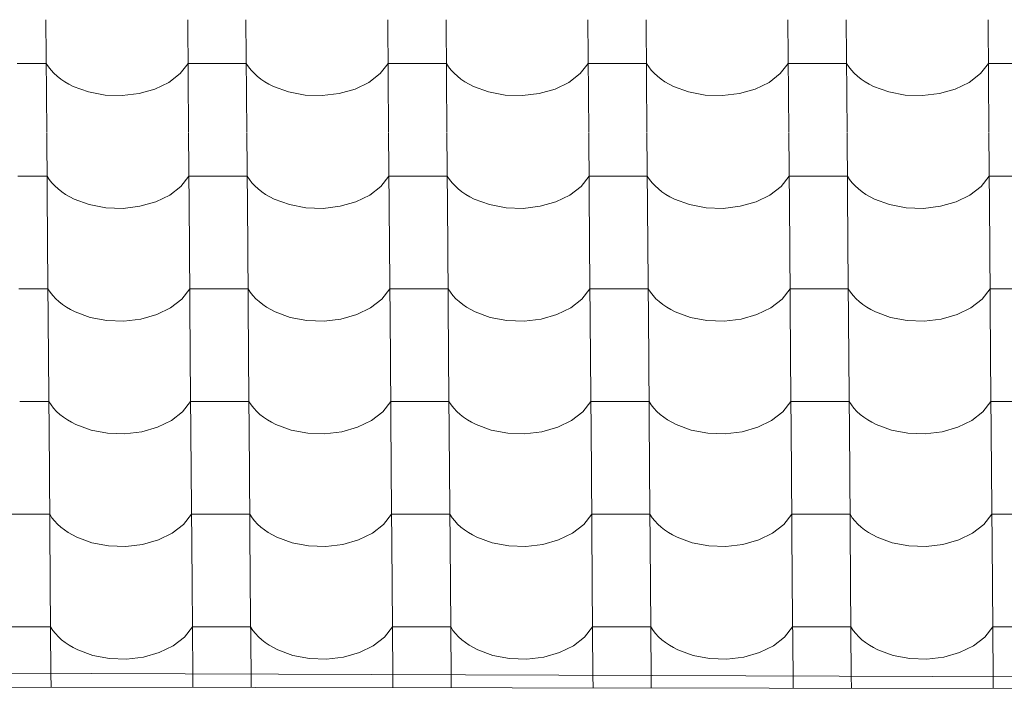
# Model space of a CAD drawing. Header units: millimetres. Extents: x -27785 to 104762, y -947 to 11132.
# Tile 111 of 146: x -5522 to -4710, y 7039 to 7596. Entities that reach past the tile are written whole.
import ezdxf

# ---------------------------------------------------------------- set-up
doc = ezdxf.new("R2010")
doc.units = ezdxf.units.MM
doc.header["$MEASUREMENT"] = 0
for name, color, linetype in [('POHLED JIŽNÍ_1_Bourané_Konstrukce - střechy a skořepiny', 7, 'Continuous'), ('POHLED JIŽNÍ_1_Bourané_Výplně - Povrchové', 7, 'Continuous'), ('POHLED JIŽNÍ_1_Konstrukce - nosné', 7, 'Continuous')]:
    doc.layers.add(name, color=color, linetype=linetype)

# ---------------------------------------------------------------- blocks, each defined once
blk = doc.blocks.new('*X2', base_point=(-29303.7, -27473.93))
at = {"layer": 'POHLED JIŽNÍ_1_Bourané_Výplně - Povrchové', "color": 7, "linetype": 'Continuous', "lineweight": 13}
for p, q in [((-5500.39, 7596.16), (-5499.67, 7503.48)), ((-5383.43, 7596.16), (-5382.71, 7503.48)), ((-5335.4, 7596.16), (-5334.68, 7503.48)), ((-5218.44, 7596.16), (-5217.71, 7503.48)), ((-5170.4, 7596.16), (-5169.68, 7503.48)), ((-5053.44, 7596.16), (-5052.72, 7503.48)), ((-5005.41, 7596.16), (-5004.68, 7503.48)), ((-4888.44, 7596.16), (-4887.72, 7503.48)), ((-4840.41, 7596.16), (-4839.69, 7503.48)), ((-4723.45, 7596.16), (-4722.73, 7503.48)), ((-5500.11, 7560), (-5524.13, 7560)), ((-5500.11, 7560), (-5498.27, 7557.21)), ((-5389.75, 7551.62), (-5383.15, 7560)), ((-5359.13, 7560), (-5383.15, 7560)), ((-5335.12, 7560), (-5359.13, 7560)), ((-5335.12, 7560), (-5333.27, 7557.21)), ((-5224.76, 7551.62), (-5218.15, 7560)), ((-5194.14, 7560), (-5218.15, 7560)), ((-5170.12, 7560), (-5194.14, 7560)), ((-5170.12, 7560), (-5168.27, 7557.21)), ((-5059.76, 7551.62), (-5053.16, 7560)), ((-5029.14, 7560), (-5053.16, 7560)), ((-5005.12, 7560), (-5029.14, 7560)), ((-5005.12, 7560), (-5003.28, 7557.21)), ((-4894.77, 7551.62), (-4888.16, 7560)), ((-4864.15, 7560), (-4888.16, 7560)), ((-4840.13, 7560), (-4864.15, 7560)), ((-4840.13, 7560), (-4838.28, 7557.21)), ((-4729.77, 7551.62), (-4723.17, 7560)), ((-4699.15, 7560), (-4723.17, 7560)), ((-5498.27, 7557.21), (-5496.12, 7554.51)), ((-5496.12, 7554.51), (-5493.7, 7551.93)), ((-5493.7, 7551.93), (-5491, 7549.46)), ((-5399.01, 7544.44), (-5389.75, 7551.62)), ((-5333.27, 7557.21), (-5331.13, 7554.51)), ((-5331.13, 7554.51), (-5328.7, 7551.93)), ((-5328.7, 7551.93), (-5326, 7549.46)), ((-5234.01, 7544.44), (-5224.76, 7551.62)), ((-5168.27, 7557.21), (-5166.13, 7554.51)), ((-5166.13, 7554.51), (-5163.7, 7551.93)), ((-5163.7, 7551.93), (-5161, 7549.46)), ((-5069.02, 7544.44), (-5059.76, 7551.62)), ((-5003.28, 7557.21), (-5001.14, 7554.51)), ((-5001.14, 7554.51), (-4998.71, 7551.93)), ((-4998.71, 7551.93), (-4996.01, 7549.46)), ((-4904.02, 7544.44), (-4894.77, 7551.62)), ((-4838.28, 7557.21), (-4836.14, 7554.51)), ((-4836.14, 7554.51), (-4833.71, 7551.93)), ((-4833.71, 7551.93), (-4831.01, 7549.46)), ((-4739.02, 7544.44), (-4729.77, 7551.62)), ((-5491, 7549.46), (-5488.04, 7547.13)), ((-5488.04, 7547.13), (-5484.84, 7544.96)), ((-5484.84, 7544.96), (-5481.41, 7542.94)), ((-5410.44, 7538.85), (-5399.01, 7544.44)), ((-5326, 7549.46), (-5323.04, 7547.13)), ((-5323.04, 7547.13), (-5319.84, 7544.96)), ((-5319.84, 7544.96), (-5316.41, 7542.94)), ((-5245.44, 7538.85), (-5234.01, 7544.44)), ((-5161, 7549.46), (-5158.05, 7547.13)), ((-5158.05, 7547.13), (-5154.84, 7544.96)), ((-5154.84, 7544.96), (-5151.42, 7542.94)), ((-5080.45, 7538.85), (-5069.02, 7544.44)), ((-4996.01, 7549.46), (-4993.05, 7547.13)), ((-4993.05, 7547.13), (-4989.85, 7544.96)), ((-4989.85, 7544.96), (-4986.42, 7542.94)), ((-4915.45, 7538.85), (-4904.02, 7544.44)), ((-4831.01, 7549.46), (-4828.05, 7547.13)), ((-4828.05, 7547.13), (-4824.85, 7544.96)), ((-4824.85, 7544.96), (-4821.42, 7542.94)), ((-4750.46, 7538.85), (-4739.02, 7544.44)), ((-5481.41, 7542.94), (-5477.77, 7541.09)), ((-5477.77, 7541.09), (-5465.29, 7536.52)), ((-5465.29, 7536.52), (-5451.61, 7533.93)), ((-5437.43, 7533.46), (-5423.47, 7535.13)), ((-5423.47, 7535.13), (-5410.44, 7538.85)), ((-5316.41, 7542.94), (-5312.78, 7541.09)), ((-5312.78, 7541.09), (-5300.3, 7536.52)), ((-5300.3, 7536.52), (-5286.62, 7533.93)), ((-5272.44, 7533.46), (-5258.47, 7535.13)), ((-5258.47, 7535.13), (-5245.44, 7538.85)), ((-5151.42, 7542.94), (-5147.78, 7541.09)), ((-5147.78, 7541.09), (-5135.3, 7536.52)), ((-5135.3, 7536.52), (-5121.62, 7533.93)), ((-5107.44, 7533.46), (-5093.48, 7535.13)), ((-5093.48, 7535.13), (-5080.45, 7538.85)), ((-4986.42, 7542.94), (-4982.79, 7541.09)), ((-4982.79, 7541.09), (-4970.31, 7536.52)), ((-4970.31, 7536.52), (-4956.63, 7533.93)), ((-4942.44, 7533.46), (-4928.48, 7535.13)), ((-4928.48, 7535.13), (-4915.45, 7538.85)), ((-4821.42, 7542.94), (-4817.79, 7541.09)), ((-4817.79, 7541.09), (-4805.31, 7536.52)), ((-4805.31, 7536.52), (-4791.63, 7533.93)), ((-4777.45, 7533.46), (-4763.49, 7535.13)), ((-4763.49, 7535.13), (-4750.46, 7538.85)), ((-5451.61, 7533.93), (-5437.43, 7533.46)), ((-5286.62, 7533.93), (-5272.44, 7533.46)), ((-5121.62, 7533.93), (-5107.44, 7533.46)), ((-4956.63, 7533.93), (-4942.44, 7533.46)), ((-4791.63, 7533.93), (-4777.45, 7533.46)), ((-5499.67, 7503.15), (-5498.95, 7410.47)), ((-5382.71, 7503.15), (-5381.99, 7410.47)), ((-5334.67, 7503.15), (-5333.95, 7410.47)), ((-5217.71, 7503.15), (-5216.99, 7410.47)), ((-5169.68, 7503.15), (-5168.96, 7410.47)), ((-5052.72, 7503.15), (-5052, 7410.47)), ((-5004.68, 7503.15), (-5003.96, 7410.47)), ((-4887.72, 7503.15), (-4887, 7410.47)), ((-4839.69, 7503.15), (-4838.97, 7410.47)), ((-4722.72, 7503.15), (-4722, 7410.47)), ((-5499.39, 7466.99), (-5523.41, 7466.99)), ((-5499.39, 7466.99), (-5497.54, 7464.2)), ((-5497.54, 7464.2), (-5495.4, 7461.5)), ((-5389.03, 7458.61), (-5382.43, 7466.99)), ((-5358.41, 7466.99), (-5382.43, 7466.99)), ((-5334.39, 7466.99), (-5358.41, 7466.99)), ((-5334.39, 7466.99), (-5332.55, 7464.2)), ((-5332.55, 7464.2), (-5330.4, 7461.5)), ((-5224.03, 7458.61), (-5217.43, 7466.99)), ((-5193.41, 7466.99), (-5217.43, 7466.99)), ((-5169.4, 7466.99), (-5193.41, 7466.99)), ((-5169.4, 7466.99), (-5167.55, 7464.2)), ((-5167.55, 7464.2), (-5165.41, 7461.5)), ((-5059.04, 7458.61), (-5052.44, 7466.99)), ((-5028.42, 7466.99), (-5052.44, 7466.99)), ((-5004.4, 7466.99), (-5028.42, 7466.99)), ((-5004.4, 7466.99), (-5002.56, 7464.2)), ((-5002.56, 7464.2), (-5000.41, 7461.5)), ((-4894.04, 7458.61), (-4887.44, 7466.99)), ((-4863.42, 7466.99), (-4887.44, 7466.99)), ((-4839.41, 7466.99), (-4863.42, 7466.99)), ((-4839.41, 7466.99), (-4837.56, 7464.2)), ((-4837.56, 7464.2), (-4835.42, 7461.5)), ((-4729.05, 7458.61), (-4722.44, 7466.99)), ((-4698.43, 7466.99), (-4722.44, 7466.99)), ((-5495.4, 7461.5), (-5492.97, 7458.92)), ((-5492.97, 7458.92), (-5490.27, 7456.45)), ((-5490.27, 7456.45), (-5487.31, 7454.13)), ((-5487.31, 7454.13), (-5484.11, 7451.95)), ((-5398.28, 7451.43), (-5389.03, 7458.61)), ((-5330.4, 7461.5), (-5327.98, 7458.92)), ((-5327.98, 7458.92), (-5325.28, 7456.45)), ((-5325.28, 7456.45), (-5322.32, 7454.13)), ((-5322.32, 7454.13), (-5319.12, 7451.95)), ((-5233.29, 7451.43), (-5224.03, 7458.61)), ((-5165.41, 7461.5), (-5162.98, 7458.92)), ((-5162.98, 7458.92), (-5160.28, 7456.45)), ((-5160.28, 7456.45), (-5157.32, 7454.13)), ((-5157.32, 7454.13), (-5154.12, 7451.95)), ((-5068.29, 7451.43), (-5059.04, 7458.61)), ((-5000.41, 7461.5), (-4997.99, 7458.92)), ((-4997.99, 7458.92), (-4995.29, 7456.45)), ((-4995.29, 7456.45), (-4992.33, 7454.13)), ((-4992.33, 7454.13), (-4989.12, 7451.95)), ((-4903.3, 7451.43), (-4894.04, 7458.61)), ((-4835.42, 7461.5), (-4832.99, 7458.92)), ((-4832.99, 7458.92), (-4830.29, 7456.45)), ((-4830.29, 7456.45), (-4827.33, 7454.13)), ((-4827.33, 7454.13), (-4824.13, 7451.95)), ((-4738.3, 7451.43), (-4729.05, 7458.61)), ((-5484.11, 7451.95), (-5480.69, 7449.93)), ((-5480.69, 7449.93), (-5477.05, 7448.08)), ((-5477.05, 7448.08), (-5464.57, 7443.51)), ((-5422.75, 7442.12), (-5409.72, 7445.84)), ((-5409.72, 7445.84), (-5398.28, 7451.43)), ((-5319.12, 7451.95), (-5315.69, 7449.93)), ((-5315.69, 7449.93), (-5312.05, 7448.08)), ((-5312.05, 7448.08), (-5299.57, 7443.51)), ((-5257.75, 7442.12), (-5244.72, 7445.84)), ((-5244.72, 7445.84), (-5233.29, 7451.43)), ((-5154.12, 7451.95), (-5150.69, 7449.93)), ((-5150.69, 7449.93), (-5147.06, 7448.08)), ((-5147.06, 7448.08), (-5134.58, 7443.51)), ((-5092.76, 7442.12), (-5079.73, 7445.84)), ((-5079.73, 7445.84), (-5068.29, 7451.43)), ((-4989.12, 7451.95), (-4985.7, 7449.93)), ((-4985.7, 7449.93), (-4982.06, 7448.08)), ((-4982.06, 7448.08), (-4969.58, 7443.51)), ((-4927.76, 7442.12), (-4914.73, 7445.84)), ((-4914.73, 7445.84), (-4903.3, 7451.43)), ((-4824.13, 7451.95), (-4820.7, 7449.93)), ((-4820.7, 7449.93), (-4817.07, 7448.08)), ((-4817.07, 7448.08), (-4804.59, 7443.51)), ((-4762.76, 7442.12), (-4749.73, 7445.84)), ((-4749.73, 7445.84), (-4738.3, 7451.43)), ((-5464.57, 7443.51), (-5450.89, 7440.92)), ((-5450.89, 7440.92), (-5436.71, 7440.45)), ((-5436.71, 7440.45), (-5422.75, 7442.12)), ((-5299.57, 7443.51), (-5285.9, 7440.92)), ((-5285.9, 7440.92), (-5271.71, 7440.45)), ((-5271.71, 7440.45), (-5257.75, 7442.12)), ((-5134.58, 7443.51), (-5120.9, 7440.92)), ((-5120.9, 7440.92), (-5106.72, 7440.45)), ((-5106.72, 7440.45), (-5092.76, 7442.12)), ((-4969.58, 7443.51), (-4955.9, 7440.92)), ((-4955.9, 7440.92), (-4941.72, 7440.45)), ((-4941.72, 7440.45), (-4927.76, 7442.12)), ((-4804.59, 7443.51), (-4790.91, 7440.92)), ((-4790.91, 7440.92), (-4776.73, 7440.45)), ((-4776.73, 7440.45), (-4762.76, 7442.12)), ((-5498.95, 7410.14), (-5498.23, 7317.46)), ((-5381.98, 7410.14), (-5381.26, 7317.46)), ((-5333.95, 7410.14), (-5333.23, 7317.46)), ((-5216.99, 7410.14), (-5216.27, 7317.46)), ((-5168.95, 7410.14), (-5168.23, 7317.46)), ((-5051.99, 7410.14), (-5051.27, 7317.46)), ((-5003.96, 7410.14), (-5003.24, 7317.46)), ((-4887, 7410.14), (-4886.28, 7317.46)), ((-4838.96, 7410.14), (-4838.24, 7317.46)), ((-4722, 7410.14), (-4721.28, 7317.46)), ((-5498.67, 7373.98), (-5522.68, 7373.98)), ((-5498.67, 7373.98), (-5496.82, 7371.19)), ((-5388.31, 7365.6), (-5381.7, 7373.98)), ((-5357.69, 7373.98), (-5381.7, 7373.98)), ((-5333.67, 7373.98), (-5357.69, 7373.98)), ((-5333.67, 7373.98), (-5331.82, 7371.19)), ((-5223.31, 7365.6), (-5216.71, 7373.98)), ((-5192.69, 7373.98), (-5216.71, 7373.98)), ((-5168.67, 7373.98), (-5192.69, 7373.98)), ((-5168.67, 7373.98), (-5166.83, 7371.19)), ((-5058.31, 7365.6), (-5051.71, 7373.98)), ((-5027.69, 7373.98), (-5051.71, 7373.98)), ((-5003.68, 7373.98), (-5027.69, 7373.98)), ((-5003.68, 7373.98), (-5001.83, 7371.19)), ((-4893.32, 7365.6), (-4886.72, 7373.98)), ((-4862.7, 7373.98), (-4886.72, 7373.98)), ((-4838.68, 7373.98), (-4862.7, 7373.98)), ((-4838.68, 7373.98), (-4836.84, 7371.19)), ((-4728.32, 7365.6), (-4721.72, 7373.98)), ((-4697.7, 7373.98), (-4721.72, 7373.98)), ((-5496.82, 7371.19), (-5494.68, 7368.49)), ((-5494.68, 7368.49), (-5492.25, 7365.91)), ((-5492.25, 7365.91), (-5489.55, 7363.44)), ((-5397.56, 7358.43), (-5388.31, 7365.6)), ((-5331.82, 7371.19), (-5329.68, 7368.49)), ((-5329.68, 7368.49), (-5327.25, 7365.91)), ((-5327.25, 7365.91), (-5324.55, 7363.44)), ((-5232.56, 7358.43), (-5223.31, 7365.6)), ((-5166.83, 7371.19), (-5164.69, 7368.49)), ((-5164.69, 7368.49), (-5162.26, 7365.91)), ((-5162.26, 7365.91), (-5159.56, 7363.44)), ((-5067.57, 7358.43), (-5058.31, 7365.6)), ((-5001.83, 7371.19), (-4999.69, 7368.49)), ((-4999.69, 7368.49), (-4997.26, 7365.91)), ((-4997.26, 7365.91), (-4994.56, 7363.44)), ((-4902.57, 7358.43), (-4893.32, 7365.6)), ((-4836.84, 7371.19), (-4834.69, 7368.49)), ((-4834.69, 7368.49), (-4832.27, 7365.91)), ((-4832.27, 7365.91), (-4829.57, 7363.44)), ((-4737.58, 7358.43), (-4728.32, 7365.6)), ((-5489.55, 7363.44), (-5486.59, 7361.12)), ((-5486.59, 7361.12), (-5483.39, 7358.94)), ((-5483.39, 7358.94), (-5479.96, 7356.92)), ((-5479.96, 7356.92), (-5476.33, 7355.07)), ((-5408.99, 7352.83), (-5397.56, 7358.43)), ((-5324.55, 7363.44), (-5321.59, 7361.12)), ((-5321.59, 7361.12), (-5318.39, 7358.94)), ((-5318.39, 7358.94), (-5314.97, 7356.92)), ((-5314.97, 7356.92), (-5311.33, 7355.07)), ((-5244, 7352.83), (-5232.56, 7358.43)), ((-5159.56, 7363.44), (-5156.6, 7361.12)), ((-5156.6, 7361.12), (-5153.4, 7358.94)), ((-5153.4, 7358.94), (-5149.97, 7356.92)), ((-5149.97, 7356.92), (-5146.33, 7355.07)), ((-5079, 7352.83), (-5067.57, 7358.43)), ((-4994.56, 7363.44), (-4991.6, 7361.12)), ((-4991.6, 7361.12), (-4988.4, 7358.94)), ((-4988.4, 7358.94), (-4984.97, 7356.92)), ((-4984.97, 7356.92), (-4981.34, 7355.07)), ((-4914.01, 7352.83), (-4902.57, 7358.43)), ((-4829.57, 7363.44), (-4826.61, 7361.12)), ((-4826.61, 7361.12), (-4823.41, 7358.94)), ((-4823.41, 7358.94), (-4819.98, 7356.92)), ((-4819.98, 7356.92), (-4816.34, 7355.07)), ((-4749.01, 7352.83), (-4737.58, 7358.43)), ((-5476.33, 7355.07), (-5463.85, 7350.5)), ((-5463.85, 7350.5), (-5450.17, 7347.91)), ((-5435.99, 7347.44), (-5422.02, 7349.11)), ((-5422.02, 7349.11), (-5408.99, 7352.83)), ((-5311.33, 7355.07), (-5298.85, 7350.5)), ((-5298.85, 7350.5), (-5285.17, 7347.91)), ((-5270.99, 7347.44), (-5257.03, 7349.11)), ((-5257.03, 7349.11), (-5244, 7352.83)), ((-5146.33, 7355.07), (-5133.85, 7350.5)), ((-5133.85, 7350.5), (-5120.18, 7347.91)), ((-5105.99, 7347.44), (-5092.03, 7349.11)), ((-5092.03, 7349.11), (-5079, 7352.83)), ((-4981.34, 7355.07), (-4968.86, 7350.5)), ((-4968.86, 7350.5), (-4955.18, 7347.91)), ((-4941, 7347.44), (-4927.04, 7349.11)), ((-4927.04, 7349.11), (-4914.01, 7352.83)), ((-4816.34, 7355.07), (-4803.86, 7350.5)), ((-4803.86, 7350.5), (-4790.18, 7347.91)), ((-4776, 7347.44), (-4762.04, 7349.11)), ((-4762.04, 7349.11), (-4749.01, 7352.83)), ((-5450.17, 7347.91), (-5435.99, 7347.44)), ((-5285.17, 7347.91), (-5270.99, 7347.44)), ((-5120.18, 7347.91), (-5105.99, 7347.44)), ((-4955.18, 7347.91), (-4941, 7347.44)), ((-4790.18, 7347.91), (-4776, 7347.44)), ((-5498.22, 7317.13), (-5497.5, 7224.46)), ((-5381.26, 7317.13), (-5380.54, 7224.46)), ((-5333.23, 7317.13), (-5332.51, 7224.46)), ((-5216.27, 7317.13), (-5215.54, 7224.46)), ((-5168.23, 7317.13), (-5167.51, 7224.46)), ((-5051.27, 7317.13), (-5050.55, 7224.46)), ((-5003.24, 7317.13), (-5002.51, 7224.46)), ((-4886.27, 7317.13), (-4885.55, 7224.46)), ((-4838.24, 7317.13), (-4837.52, 7224.46)), ((-4721.28, 7317.13), (-4720.56, 7224.46)), ((-5497.94, 7280.97), (-5521.96, 7280.97)), ((-5497.94, 7280.97), (-5496.1, 7278.18)), ((-5496.1, 7278.18), (-5493.95, 7275.48)), ((-5493.95, 7275.48), (-5491.53, 7272.9)), ((-5387.58, 7272.59), (-5380.98, 7280.97)), ((-5356.96, 7280.97), (-5380.98, 7280.97)), ((-5332.95, 7280.97), (-5356.96, 7280.97)), ((-5332.95, 7280.97), (-5331.1, 7278.18)), ((-5331.1, 7278.18), (-5328.96, 7275.48)), ((-5328.96, 7275.48), (-5326.53, 7272.9)), ((-5222.59, 7272.59), (-5215.98, 7280.97)), ((-5191.97, 7280.97), (-5215.98, 7280.97)), ((-5167.95, 7280.97), (-5191.97, 7280.97)), ((-5167.95, 7280.97), (-5166.1, 7278.18)), ((-5166.1, 7278.18), (-5163.96, 7275.48)), ((-5163.96, 7275.48), (-5161.53, 7272.9)), ((-5057.59, 7272.59), (-5050.99, 7280.97)), ((-5026.97, 7280.97), (-5050.99, 7280.97)), ((-5002.95, 7280.97), (-5026.97, 7280.97)), ((-5002.95, 7280.97), (-5001.11, 7278.18)), ((-5001.11, 7278.18), (-4998.97, 7275.48)), ((-4998.97, 7275.48), (-4996.54, 7272.9)), ((-4892.59, 7272.59), (-4885.99, 7280.97)), ((-4861.97, 7280.97), (-4885.99, 7280.97)), ((-4837.96, 7280.97), (-4861.97, 7280.97)), ((-4837.96, 7280.97), (-4836.11, 7278.18)), ((-4836.11, 7278.18), (-4833.97, 7275.48)), ((-4833.97, 7275.48), (-4831.54, 7272.9)), ((-4727.6, 7272.59), (-4721, 7280.97)), ((-4696.98, 7280.97), (-4721, 7280.97)), ((-5491.53, 7272.9), (-5488.83, 7270.43)), ((-5488.83, 7270.43), (-5485.87, 7268.11)), ((-5485.87, 7268.11), (-5482.67, 7265.93)), ((-5396.84, 7265.42), (-5387.58, 7272.59)), ((-5326.53, 7272.9), (-5323.83, 7270.43)), ((-5323.83, 7270.43), (-5320.87, 7268.11)), ((-5320.87, 7268.11), (-5317.67, 7265.93)), ((-5231.84, 7265.42), (-5222.59, 7272.59)), ((-5161.53, 7272.9), (-5158.83, 7270.43)), ((-5158.83, 7270.43), (-5155.88, 7268.11)), ((-5155.88, 7268.11), (-5152.67, 7265.93)), ((-5066.84, 7265.42), (-5057.59, 7272.59)), ((-4996.54, 7272.9), (-4993.84, 7270.43)), ((-4993.84, 7270.43), (-4990.88, 7268.11)), ((-4990.88, 7268.11), (-4987.68, 7265.93)), ((-4901.85, 7265.42), (-4892.59, 7272.59)), ((-4831.54, 7272.9), (-4828.84, 7270.43)), ((-4828.84, 7270.43), (-4825.88, 7268.11)), ((-4825.88, 7268.11), (-4822.68, 7265.93)), ((-4736.85, 7265.42), (-4727.6, 7272.59)), ((-5482.67, 7265.93), (-5479.24, 7263.91)), ((-5479.24, 7263.91), (-5475.6, 7262.06)), ((-5475.6, 7262.06), (-5463.12, 7257.49)), ((-5421.3, 7256.1), (-5408.27, 7259.83)), ((-5408.27, 7259.83), (-5396.84, 7265.42)), ((-5317.67, 7265.93), (-5314.24, 7263.91)), ((-5314.24, 7263.91), (-5310.61, 7262.06)), ((-5310.61, 7262.06), (-5298.13, 7257.49)), ((-5256.3, 7256.1), (-5243.27, 7259.83)), ((-5243.27, 7259.83), (-5231.84, 7265.42)), ((-5152.67, 7265.93), (-5149.25, 7263.91)), ((-5149.25, 7263.91), (-5145.61, 7262.06)), ((-5145.61, 7262.06), (-5133.13, 7257.49)), ((-5091.31, 7256.1), (-5078.28, 7259.83)), ((-5078.28, 7259.83), (-5066.84, 7265.42)), ((-4987.68, 7265.93), (-4984.25, 7263.91)), ((-4984.25, 7263.91), (-4980.61, 7262.06)), ((-4980.61, 7262.06), (-4968.14, 7257.49)), ((-4926.31, 7256.1), (-4913.28, 7259.83)), ((-4913.28, 7259.83), (-4901.85, 7265.42)), ((-4822.68, 7265.93), (-4819.25, 7263.91)), ((-4819.25, 7263.91), (-4815.62, 7262.06)), ((-4815.62, 7262.06), (-4803.14, 7257.49)), ((-4761.32, 7256.1), (-4748.29, 7259.83)), ((-4748.29, 7259.83), (-4736.85, 7265.42)), ((-5463.12, 7257.49), (-5449.44, 7254.9)), ((-5449.44, 7254.9), (-5435.26, 7254.43)), ((-5435.26, 7254.43), (-5421.3, 7256.1)), ((-5298.13, 7257.49), (-5284.45, 7254.9)), ((-5284.45, 7254.9), (-5270.27, 7254.43)), ((-5270.27, 7254.43), (-5256.3, 7256.1)), ((-5133.13, 7257.49), (-5119.45, 7254.9)), ((-5119.45, 7254.9), (-5105.27, 7254.43)), ((-5105.27, 7254.43), (-5091.31, 7256.1)), ((-4968.14, 7257.49), (-4954.46, 7254.9)), ((-4954.46, 7254.9), (-4940.27, 7254.43)), ((-4940.27, 7254.43), (-4926.31, 7256.1)), ((-4803.14, 7257.49), (-4789.46, 7254.9)), ((-4789.46, 7254.9), (-4775.28, 7254.43)), ((-4775.28, 7254.43), (-4761.32, 7256.1)), ((-5497.5, 7224.12), (-5496.78, 7131.45)), ((-5380.54, 7224.12), (-5379.82, 7131.45)), ((-5332.5, 7224.12), (-5331.78, 7131.45)), ((-5215.54, 7224.12), (-5214.82, 7131.45)), ((-5167.51, 7224.12), (-5166.79, 7131.45)), ((-5050.55, 7224.12), (-5049.82, 7131.45)), ((-5002.51, 7224.12), (-5001.79, 7131.45)), ((-4885.55, 7224.12), (-4884.83, 7131.45)), ((-4837.52, 7224.12), (-4836.79, 7131.45)), ((-4720.55, 7224.12), (-4719.83, 7131.45)), ((-5521.23, 7187.96), (-5545.25, 7187.96)), ((-5497.22, 7187.96), (-5521.23, 7187.96)), ((-5497.22, 7187.96), (-5495.37, 7185.17)), ((-5386.86, 7179.58), (-5380.26, 7187.96)), ((-5356.24, 7187.96), (-5380.26, 7187.96)), ((-5332.22, 7187.96), (-5356.24, 7187.96)), ((-5332.22, 7187.96), (-5330.38, 7185.17)), ((-5221.86, 7179.58), (-5215.26, 7187.96)), ((-5191.24, 7187.96), (-5215.26, 7187.96)), ((-5167.23, 7187.96), (-5191.24, 7187.96)), ((-5167.23, 7187.96), (-5165.38, 7185.17)), ((-5056.87, 7179.58), (-5050.26, 7187.96)), ((-5026.25, 7187.96), (-5050.26, 7187.96)), ((-5002.23, 7187.96), (-5026.25, 7187.96)), ((-5002.23, 7187.96), (-5000.38, 7185.17)), ((-4891.87, 7179.58), (-4885.27, 7187.96)), ((-4861.25, 7187.96), (-4885.27, 7187.96)), ((-4837.23, 7187.96), (-4861.25, 7187.96)), ((-4837.23, 7187.96), (-4835.39, 7185.17)), ((-4726.87, 7179.58), (-4720.27, 7187.96)), ((-4696.26, 7187.96), (-4720.27, 7187.96)), ((-5495.37, 7185.17), (-5493.23, 7182.48)), ((-5493.23, 7182.48), (-5490.8, 7179.89)), ((-5490.8, 7179.89), (-5488.1, 7177.42)), ((-5396.11, 7172.41), (-5386.86, 7179.58)), ((-5330.38, 7185.17), (-5328.23, 7182.48)), ((-5328.23, 7182.48), (-5325.81, 7179.89)), ((-5325.81, 7179.89), (-5323.11, 7177.42)), ((-5231.12, 7172.41), (-5221.86, 7179.58)), ((-5165.38, 7185.17), (-5163.24, 7182.48)), ((-5163.24, 7182.48), (-5160.81, 7179.89)), ((-5160.81, 7179.89), (-5158.11, 7177.42)), ((-5066.12, 7172.41), (-5056.87, 7179.58)), ((-5000.38, 7185.17), (-4998.24, 7182.48)), ((-4998.24, 7182.48), (-4995.81, 7179.89)), ((-4995.81, 7179.89), (-4993.11, 7177.42)), ((-4901.12, 7172.41), (-4891.87, 7179.58)), ((-4835.39, 7185.17), (-4833.25, 7182.48)), ((-4833.25, 7182.48), (-4830.82, 7179.89)), ((-4830.82, 7179.89), (-4828.12, 7177.42)), ((-4736.13, 7172.41), (-4726.87, 7179.58)), ((-5488.1, 7177.42), (-5485.14, 7175.1)), ((-5485.14, 7175.1), (-5481.94, 7172.92)), ((-5481.94, 7172.92), (-5478.51, 7170.9)), ((-5478.51, 7170.9), (-5474.88, 7169.05)), ((-5407.55, 7166.82), (-5396.11, 7172.41)), ((-5323.11, 7177.42), (-5320.15, 7175.1)), ((-5320.15, 7175.1), (-5316.95, 7172.92)), ((-5316.95, 7172.92), (-5313.52, 7170.9)), ((-5313.52, 7170.9), (-5309.88, 7169.05)), ((-5242.55, 7166.82), (-5231.12, 7172.41)), ((-5158.11, 7177.42), (-5155.15, 7175.1)), ((-5155.15, 7175.1), (-5151.95, 7172.92)), ((-5151.95, 7172.92), (-5148.52, 7170.9)), ((-5148.52, 7170.9), (-5144.89, 7169.05)), ((-5077.55, 7166.82), (-5066.12, 7172.41)), ((-4993.11, 7177.42), (-4990.16, 7175.1)), ((-4990.16, 7175.1), (-4986.95, 7172.92)), ((-4986.95, 7172.92), (-4983.53, 7170.9)), ((-4983.53, 7170.9), (-4979.89, 7169.05)), ((-4912.56, 7166.82), (-4901.12, 7172.41)), ((-4828.12, 7177.42), (-4825.16, 7175.1)), ((-4825.16, 7175.1), (-4821.96, 7172.92)), ((-4821.96, 7172.92), (-4818.53, 7170.9)), ((-4818.53, 7170.9), (-4814.89, 7169.05)), ((-4747.56, 7166.82), (-4736.13, 7172.41)), ((-5474.88, 7169.05), (-5462.4, 7164.48)), ((-5462.4, 7164.48), (-5448.72, 7161.89)), ((-5448.72, 7161.89), (-5434.54, 7161.42)), ((-5434.54, 7161.42), (-5420.58, 7163.09)), ((-5420.58, 7163.09), (-5407.55, 7166.82)), ((-5309.88, 7169.05), (-5297.4, 7164.48)), ((-5297.4, 7164.48), (-5283.72, 7161.89)), ((-5283.72, 7161.89), (-5269.54, 7161.42)), ((-5269.54, 7161.42), (-5255.58, 7163.09)), ((-5255.58, 7163.09), (-5242.55, 7166.82)), ((-5144.89, 7169.05), (-5132.41, 7164.48)), ((-5132.41, 7164.48), (-5118.73, 7161.89)), ((-5118.73, 7161.89), (-5104.55, 7161.42)), ((-5104.55, 7161.42), (-5090.58, 7163.09)), ((-5090.58, 7163.09), (-5077.55, 7166.82)), ((-4979.89, 7169.05), (-4967.41, 7164.48)), ((-4967.41, 7164.48), (-4953.73, 7161.89)), ((-4953.73, 7161.89), (-4939.55, 7161.42)), ((-4939.55, 7161.42), (-4925.59, 7163.09)), ((-4925.59, 7163.09), (-4912.56, 7166.82)), ((-4814.89, 7169.05), (-4802.42, 7164.48)), ((-4802.42, 7164.48), (-4788.74, 7161.89)), ((-4788.74, 7161.89), (-4774.55, 7161.42)), ((-4774.55, 7161.42), (-4760.59, 7163.09)), ((-4760.59, 7163.09), (-4747.56, 7166.82)), ((-5496.78, 7131.11), (-5496.2, 7056.57)), ((-5379.81, 7131.11), (-5379.23, 7056.17)), ((-5331.78, 7131.11), (-5331.2, 7056.01)), ((-5214.82, 7131.11), (-5214.23, 7055.61)), ((-5166.78, 7131.11), (-5166.2, 7055.45)), ((-5049.82, 7131.11), (-5049.23, 7055.05)), ((-5001.79, 7131.11), (-5001.19, 7054.89)), ((-4884.83, 7131.11), (-4884.23, 7054.49)), ((-4836.79, 7131.11), (-4836.19, 7054.33)), ((-4719.83, 7131.11), (-4719.23, 7053.93)), ((-5520.51, 7094.96), (-5544.53, 7094.96)), ((-5496.49, 7094.96), (-5520.51, 7094.96)), ((-5496.49, 7094.96), (-5494.65, 7092.16)), ((-5494.65, 7092.16), (-5492.51, 7089.47)), ((-5492.51, 7089.47), (-5490.08, 7086.88)), ((-5386.14, 7086.57), (-5379.53, 7094.96)), ((-5355.52, 7094.96), (-5379.53, 7094.96)), ((-5331.5, 7094.96), (-5355.52, 7094.96)), ((-5331.5, 7094.96), (-5329.65, 7092.16)), ((-5329.65, 7092.16), (-5327.51, 7089.47)), ((-5327.51, 7089.47), (-5325.08, 7086.88)), ((-5221.14, 7086.57), (-5214.54, 7094.96)), ((-5190.52, 7094.96), (-5214.54, 7094.96)), ((-5166.5, 7094.96), (-5190.52, 7094.96)), ((-5166.5, 7094.96), (-5164.66, 7092.16)), ((-5164.66, 7092.16), (-5162.51, 7089.47)), ((-5162.51, 7089.47), (-5160.09, 7086.88)), ((-5056.14, 7086.57), (-5049.54, 7094.96)), ((-5025.52, 7094.96), (-5049.54, 7094.96)), ((-5001.51, 7094.96), (-5025.52, 7094.96)), ((-5001.51, 7094.96), (-4999.66, 7092.16)), ((-4999.66, 7092.16), (-4997.52, 7089.47)), ((-4997.52, 7089.47), (-4995.09, 7086.88)), ((-4891.15, 7086.57), (-4884.54, 7094.96)), ((-4860.53, 7094.96), (-4884.54, 7094.96)), ((-4836.51, 7094.96), (-4860.53, 7094.96)), ((-4836.51, 7094.96), (-4834.66, 7092.16)), ((-4834.66, 7092.16), (-4832.52, 7089.47)), ((-4832.52, 7089.47), (-4830.09, 7086.88)), ((-4726.15, 7086.57), (-4719.55, 7094.96)), ((-4695.53, 7094.96), (-4719.55, 7094.96)), ((-5490.08, 7086.88), (-5487.38, 7084.42)), ((-5487.38, 7084.42), (-5484.42, 7082.09)), ((-5484.42, 7082.09), (-5481.22, 7079.91)), ((-5395.39, 7079.4), (-5386.14, 7086.57)), ((-5325.08, 7086.88), (-5322.38, 7084.42)), ((-5322.38, 7084.42), (-5319.42, 7082.09)), ((-5319.42, 7082.09), (-5316.22, 7079.91)), ((-5230.39, 7079.4), (-5221.14, 7086.57)), ((-5160.09, 7086.88), (-5157.39, 7084.42)), ((-5157.39, 7084.42), (-5154.43, 7082.09)), ((-5154.43, 7082.09), (-5151.23, 7079.91)), ((-5065.4, 7079.4), (-5056.14, 7086.57)), ((-4995.09, 7086.88), (-4992.39, 7084.42)), ((-4992.39, 7084.42), (-4989.43, 7082.09)), ((-4989.43, 7082.09), (-4986.23, 7079.91)), ((-4900.4, 7079.4), (-4891.15, 7086.57)), ((-4830.09, 7086.88), (-4827.39, 7084.42)), ((-4827.39, 7084.42), (-4824.44, 7082.09)), ((-4824.44, 7082.09), (-4821.23, 7079.91)), ((-4735.41, 7079.4), (-4726.15, 7086.57)), ((-5481.22, 7079.91), (-5477.79, 7077.89)), ((-5477.79, 7077.89), (-5474.15, 7076.04)), ((-5474.15, 7076.04), (-5461.68, 7071.47)), ((-5419.85, 7070.08), (-5406.82, 7073.81)), ((-5406.82, 7073.81), (-5395.39, 7079.4)), ((-5316.22, 7079.91), (-5312.79, 7077.89)), ((-5312.79, 7077.89), (-5309.16, 7076.04)), ((-5309.16, 7076.04), (-5296.68, 7071.47)), ((-5254.86, 7070.08), (-5241.83, 7073.81)), ((-5241.83, 7073.81), (-5230.39, 7079.4)), ((-5151.23, 7079.91), (-5147.8, 7077.89)), ((-5147.8, 7077.89), (-5144.16, 7076.04)), ((-5144.16, 7076.04), (-5131.68, 7071.47)), ((-5089.86, 7070.08), (-5076.83, 7073.81)), ((-5076.83, 7073.81), (-5065.4, 7079.4)), ((-4986.23, 7079.91), (-4982.8, 7077.89)), ((-4982.8, 7077.89), (-4979.17, 7076.04)), ((-4979.17, 7076.04), (-4966.69, 7071.47)), ((-4924.86, 7070.08), (-4911.83, 7073.81)), ((-4911.83, 7073.81), (-4900.4, 7079.4)), ((-4821.23, 7079.91), (-4817.81, 7077.89)), ((-4817.81, 7077.89), (-4814.17, 7076.04)), ((-4814.17, 7076.04), (-4801.69, 7071.47)), ((-4759.87, 7070.08), (-4746.84, 7073.81)), ((-4746.84, 7073.81), (-4735.41, 7079.4)), ((-5461.68, 7071.47), (-5448, 7068.88)), ((-5448, 7068.88), (-5433.81, 7068.41)), ((-5433.81, 7068.41), (-5419.85, 7070.08)), ((-5296.68, 7071.47), (-5283, 7068.88)), ((-5283, 7068.88), (-5268.82, 7068.41)), ((-5268.82, 7068.41), (-5254.86, 7070.08)), ((-5131.68, 7071.47), (-5118, 7068.88)), ((-5118, 7068.88), (-5103.82, 7068.41)), ((-5103.82, 7068.41), (-5089.86, 7070.08)), ((-4966.69, 7071.47), (-4953.01, 7068.88)), ((-4953.01, 7068.88), (-4938.83, 7068.41)), ((-4938.83, 7068.41), (-4924.86, 7070.08)), ((-4801.69, 7071.47), (-4788.01, 7068.88)), ((-4788.01, 7068.88), (-4773.83, 7068.41)), ((-4773.83, 7068.41), (-4759.87, 7070.08))]:
    blk.add_line(p, q, dxfattribs=at)
blk = doc.blocks.new('*X6', base_point=(-29303.7, -27473.93))
at = {"layer": 'POHLED JIŽNÍ_1_Bourané_Výplně - Povrchové', "color": 7, "linetype": 'Continuous', "lineweight": 13}
for p, q in [((-5496.2, 7056.57), (-5496.11, 7045.34)), ((-5379.23, 7056.17), (-5379.15, 7045.19)), ((-5331.2, 7056.01), (-5331.11, 7045.13)), ((-5214.23, 7055.61), (-5214.15, 7044.98)), ((-5166.2, 7055.45), (-5166.11, 7044.91)), ((-5049.23, 7055.05), (-5049.15, 7044.76)), ((-5001.19, 7054.89), (-5001.12, 7044.7)), ((-4884.23, 7054.49), (-4884.15, 7044.55)), ((-4836.19, 7054.33), (-4836.12, 7044.49)), ((-4719.23, 7053.93), (-4719.15, 7044.34))]:
    blk.add_line(p, q, dxfattribs=at)
blk = doc.blocks.new('*X10', base_point=(-29303.7, -27473.93))
at = {"layer": 'POHLED JIŽNÍ_1_Bourané_Konstrukce - střechy a skořepiny', "color": 7, "linetype": 'Continuous', "lineweight": 13}
for p, q in [((-4836.19, 7054.33), (-4836.12, 7044.49)), ((-4719.23, 7053.93), (-4719.15, 7044.34))]:
    blk.add_line(p, q, dxfattribs=at)

msp = doc.modelspace()

# ---------------------------------------------------------------- linework, layer by layer
at = {"layer": 'POHLED JIŽNÍ_1_Bourané_Konstrukce - střechy a skořepiny', "color": 7, "linetype": 'Continuous', "lineweight": 13}
for p, q in [((-193.22, 7038.55), (-20534.39, 7107.66)), ((-20534.91, 7064.57), (-193.22, 7038.55))]:
    msp.add_line(p, q, dxfattribs=at)

# ---------------------------------------------------------------- block references
at = {"layer": 'POHLED JIŽNÍ_1_Konstrukce - nosné', "color": 9, "linetype": 'Continuous', "lineweight": 13}
for name in ['*X2', '*X6', '*X10']:
    msp.add_blockref(name, (-29303.7, -27473.93), dxfattribs=at)

doc.saveas('drawing.dxf')
